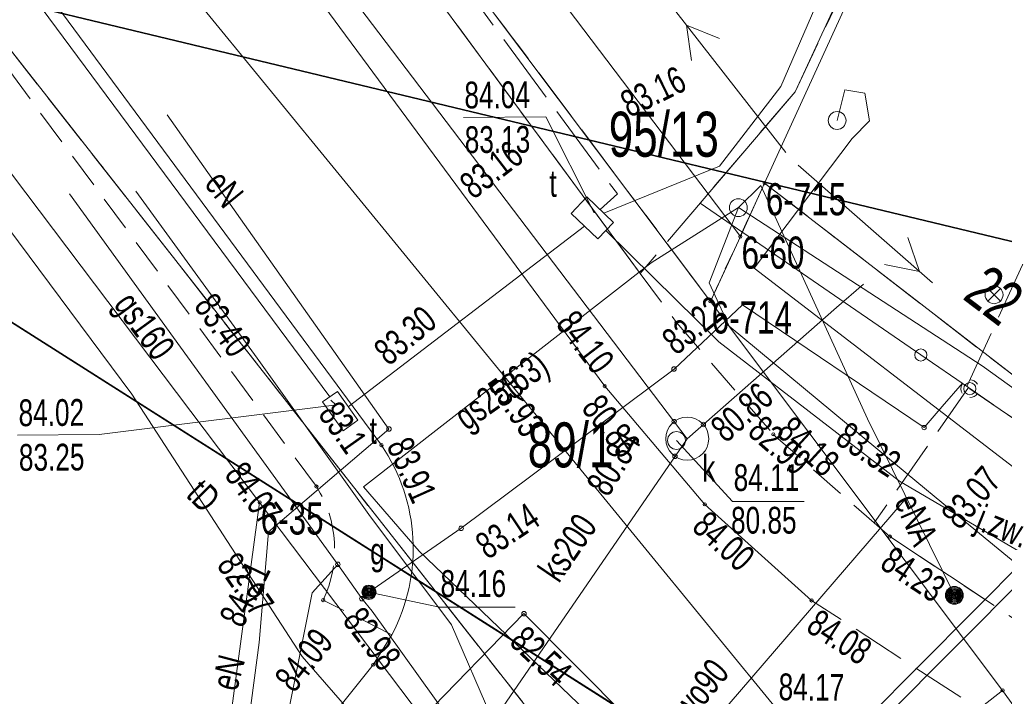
# Model space of a CAD drawing. Header units: metres. Extents: x -1013 to 1491576, y -5789570 to 1032.
# Tile 34 of 62: x -84 to -57, y 64 to 83. Entities that reach past the tile are written whole.
import ezdxf
from ezdxf.xclip import XClip

# ---------------------------------------------------------------- set-up
doc = ezdxf.new("R2010")
doc.units = ezdxf.units.M
doc.header["$MEASUREMENT"] = 0
doc.header["$XCLIPFRAME"] = 0
for name, pattern in [('2_KTCR02', [1.5, 1, -0.5]), ('2_KTJZ01', [2, 1.5, -0.5]), ('4_SUPG_P_01', [2.5, 2, -0.5]), ('4_SUPT_P_01', [2.5, 2, -0.5]), ('GUK', [2, 1.5, -0.5]), ('GUZ', [1, 0.5, -0.5])]:
    doc.linetypes.add(name, pattern=pattern)
doc.layers.add('700-L Mapa 1_1000 dwg', color=7, linetype='Continuous')
for name, color, linetype, lineweight in [('703-L Płaszczyzny podejścia 2D3', 152, 'Continuous', 30), ('703-L Płaszczyzny podejścia 2D38', 171, 'Continuous', 35), ('704-L Płaszczyzny podejścia 3D38', 171, 'Continuous', 35), ('ex_02_DXF_MZ_5_07', 9, 'Continuous', 18), ('ex_02_DXF_MZ_5_Dzialki7', 9, 'Continuous', 18), ('ex_02_DXF_MZ_5_EADTD_T_07', 9, 'Continuous', 18), ('ex_02_DXF_MZ_5_Kontury3', 9, 'Continuous', 18), ('ex_02_DXF_MZ_5_KTCR_L_17', 9, 'Continuous', 18), ('ex_02_DXF_MZ_5_KTJZ_E_T_07', 9, 'Continuous', 18), ('ex_02_DXF_MZ_5_KTJZ_L_07', 9, 'Continuous', 18), ('ex_02_DXF_MZ_5_KTKR_L_07', 9, 'Continuous', 18), ('ex_02_DXF_MZ_5_KTOK_L_17', 9, 'Continuous', 18), ('ex_02_DXF_MZ_5_KTOK_L_47', 9, 'Continuous', 18), ('ex_02_DXF_MZ_5_Numery_dzialek7', 9, 'Continuous', 18), ('ex_02_DXF_MZ_5_Numery_punktow7', 9, 'Continuous', 18), ('ex_02_DXF_MZ_5_Punkty7', 9, 'Continuous', 18), ('ex_02_DXF_MZ_5_RTPW_T_17', 9, 'Continuous', 18), ('ex_02_DXF_MZ_5_SUBK_L_034', 9, 'Continuous', 18), ('ex_02_DXF_MZ_5_SUOG_L_052', 9, 'Continuous', 18), ('ex_02_DXF_MZ_5_SUOW_L_05', 9, 'Continuous', 18), ('ex_02_DXF_MZ_5_SUPE_D_L_31', 9, 'Continuous', 18), ('ex_02_DXF_MZ_5_SUPE_D_T_07', 9, 'Continuous', 18), ('ex_02_DXF_MZ_5_SUPE_E_T_31', 9, 'Continuous', 18), ('ex_02_DXF_MZ_5_SUPE_L_11', 9, 'Continuous', 18), ('ex_02_DXF_MZ_5_SUPE_L_31', 9, 'Continuous', 18), ('ex_02_DXF_MZ_5_SUPG_E_T_27', 9, 'Continuous', 18), ('ex_02_DXF_MZ_5_SUPG_L_252', 9, 'Continuous', 18), ('ex_02_DXF_MZ_5_SUPK_E_T_434', 9, 'Continuous', 18), ('ex_02_DXF_MZ_5_SUPK_L_034', 9, 'Continuous', 18), ('ex_02_DXF_MZ_5_SUPK_L_434', 9, 'Continuous', 18), ('ex_02_DXF_MZ_5_SUPP_L_352', 9, 'Continuous', 18), ('ex_02_DXF_MZ_5_SUPP_L_630', 9, 'Continuous', 18), ('ex_02_DXF_MZ_5_SUPS_T_352', 9, 'Continuous', 18), ('ex_02_DXF_MZ_5_SUPT_D_L_030', 9, 'Continuous', 18), ('ex_02_DXF_MZ_5_SUPT_E_T_030', 9, 'Continuous', 18), ('ex_02_DXF_MZ_5_SUPT_L_030', 9, 'Continuous', 18), ('ex_02_DXF_MZ_5_SUPW_D_L_05', 9, 'Continuous', 18), ('ex_02_DXF_MZ_5_SUPW_E_T_05', 9, 'Continuous', 18), ('ex_02_DXF_MZ_5_SUPW_L_05', 9, 'Continuous', 18), ('ex_02_DXF_MZ_5_SUSM_D_T_37', 9, 'Continuous', 18), ('ex_02_DXF_MZ_5_SUTE_T_01', 9, 'Continuous', 18), ('ex_02_DXF_MZ_5_SUTG_T_052', 9, 'Continuous', 18), ('ex_02_DXF_MZ_5_SUTK_T_034', 9, 'Continuous', 18), ('ex_02_DXF_MZ_5_SUTT_T_030', 9, 'Continuous', 18), ('ex_02_DXF_MZ_5_SUUE_D_T_97', 9, 'Continuous', 18), ('ex_02_DXF_MZ_5_SUUG_E_T_47', 9, 'Continuous', 18), ('ex_02_DXF_MZ_5_SUUG_T_57', 9, 'Continuous', 18), ('ex_02_DXF_MZ_5_SUUK_E_T_934', 9, 'Continuous', 18), ('ex_02_DXF_MZ_5_SUUK_T_234', 9, 'Continuous', 18), ('ex_02_DXF_MZ_5_SUUT_E_T_930', 9, 'Continuous', 18), ('ex_02_DXF_MZ_5_Uzytki3', 9, 'Continuous', 18)]:
    doc.layers.add(name, color=color, linetype=linetype, lineweight=lineweight)
doc.styles.add('STYL_AUTOMATYCZNY_1', font='arial.ttf', dxfattribs={"width": 0.7})

# ---------------------------------------------------------------- blocks, each defined once
blk = doc.blocks.new('Rysunek_1_5', base_point=(-7447251.91, -5789835.327))
at = {"layer": 'ex_02_DXF_MZ_5_07', "color": 9, "linetype": 'Continuous', "lineweight": 18}
for p, q in [((-57.127, 75.568), (-56.774, 75.921)), ((-56.774, 75.568), (-57.127, 75.921))]:
    blk.add_line(p, q, dxfattribs=at)
blk.add_circle((-56.95, 75.744), 0.25, dxfattribs=at)
at = {"layer": 'ex_02_DXF_MZ_5_Dzialki7', "color": 9, "linetype": 'Continuous', "lineweight": 18}
for p, q in [((-64.89, 75.558), (-110.248, 135.985)), ((-40.06, 129.888), (-63.373, 78.869)), ((-64.053, 77.374), (-88.27, 109.403)), ((-102.373, 105.388), (-65.217, 58.045)), ((-97.095, 95.854), (-77.511, 69.929)), ((-63.373, 78.869), (-64.053, 77.374)), ((-63.373, 78.869), (-54.202, 71.773)), ((-64.053, 77.374), (-64.89, 75.558)), ((-56.712, 64.665), (-64.89, 75.558)), ((-78.462, 62.892), (-77.511, 69.929)), ((-77.511, 69.929), (-67.265, 56.36)), ((-65.217, 58.045), (-56.712, 64.665)), ((-42.33, 44.713), (-56.712, 64.665))]:
    blk.add_line(p, q, dxfattribs=at)
at = {"layer": 'ex_02_DXF_MZ_5_Kontury3', "color": 9, "linetype": 'GUK', "lineweight": 18}
for p, q in [((-65.217, 58.045), (-99.497, 101.727)), ((-82.9, 99.554), (-64.89, 75.558)), ((-64.89, 75.558), (-63.373, 78.869)), ((-63.373, 78.869), (-54.202, 71.773))]:
    blk.add_line(p, q, dxfattribs=at)
at = {"layer": 'ex_02_DXF_MZ_5_KTCR_L_17', "color": 9, "linetype": '2_KTCR02', "lineweight": 18}
for p, q in [((-75.92, 70.373), (-103.19, 107.313)), ((-80.875, 95.359), (-66.855, 76.34)), ((-66.855, 76.34), (-65.84, 74.963)), ((-65.84, 74.963), (-63.13, 71.833)), ((-63.13, 71.833), (-60.31, 69.353)), ((-59.87, 68.973), (-60.31, 69.353)), ((-55.7, 66.213), (-59.87, 68.973)), ((-73.81, 66.223), (-75.73, 67.193))]:
    blk.add_line(p, q, dxfattribs=at)
blk.add_arc((-78.719, 68.61), 3.308, 334.6336, 32.205, dxfattribs=at)
at = {"layer": 'ex_02_DXF_MZ_5_KTJZ_L_07', "color": 9, "linetype": 'Continuous', "lineweight": 18}
blk.add_line((-80.875, 95.359), (-66.855, 76.34), dxfattribs=at)
at = {"layer": 'ex_02_DXF_MZ_5_KTJZ_L_07', "color": 9, "linetype": '2_KTJZ01', "lineweight": 18}
for p, q in [((-62.521, 81.426), (-60.077, 86.593)), ((-62.521, 81.426), (-66.855, 76.34)), ((-57.67, 73.143), (-60.31, 69.353)), ((-53.67, 70.403), (-57.67, 73.143)), ((-60.31, 69.353), (-59.87, 68.973)), ((-59.87, 68.973), (-55.7, 66.213)), ((-56.2, 63.383), (-62.06, 67.183)), ((-74.33, 65.383), (-76.84, 62.223))]:
    blk.add_line(p, q, dxfattribs=at)
at = {"layer": 'ex_02_DXF_MZ_5_KTKR_L_07', "color": 9, "linetype": 'Continuous', "lineweight": 18}
for p, q in [((-100.86, 107.753), (-74.1, 71.533)), ((-67.85, 73.183), (-83.11, 93.853)), ((-65.05, 69.873), (-67.85, 73.183)), ((-62.06, 67.183), (-65.05, 69.873)), ((-74.33, 65.383), (-73.81, 66.223))]:
    blk.add_line(p, q, dxfattribs=at)
blk.add_arc((-78.378, 68.636), 5.167, 332.1524, 34.0997, dxfattribs=at)
at = {"layer": 'ex_02_DXF_MZ_5_KTOK_L_17', "color": 9, "linetype": 'Continuous', "lineweight": 18}
blk.add_line((-57.63, 73.113), (-56.166, 72.111), dxfattribs=at)
blk.add_circle((-57.63, 73.113), 0.17, dxfattribs=at)
at = {"layer": 'ex_02_DXF_MZ_5_KTOK_L_47', "color": 9, "linetype": 'Continuous', "lineweight": 18}
for p, q in [((-59.303, 88.369), (-62.521, 81.426)), ((-62.521, 81.426), (-65.179, 78.307)), ((-65.179, 78.307), (-58.999, 74.057)), ((-58.999, 74.057), (-57.67, 73.143))]:
    blk.add_line(p, q, dxfattribs=at)
blk.add_circle((-58.999, 74.057), 0.17, dxfattribs=at)
at = {"layer": 'ex_02_DXF_MZ_5_Punkty7', "color": 9, "linetype": 'Continuous', "lineweight": 18}
for centre in [(-63.373, 78.869), (-64.053, 77.374), (-64.89, 75.558), (-77.511, 69.929), (-56.712, 64.665)]:
    blk.add_circle(centre, 0.045, dxfattribs=at)
at = {"layer": 'ex_02_DXF_MZ_5_RTPW_T_17', "color": 9, "linetype": 'Continuous', "lineweight": 18}
for centre in [(-65.84, 74.963), (-67.85, 73.183), (-63.13, 71.833), (-74.1, 71.533), (-75.92, 70.373), (-65.05, 69.873), (-59.87, 68.973), (-75.73, 67.193), (-62.06, 67.183), (-74.33, 65.383)]:
    blk.add_circle(centre, 0.045, dxfattribs=at)
at = {"layer": 'ex_02_DXF_MZ_5_SUBK_L_034', "color": 9, "linetype": 'Continuous', "lineweight": 18}
blk.add_circle((-65.54, 71.713), 0.602, dxfattribs=at)
at = {"layer": 'ex_02_DXF_MZ_5_SUOG_L_052', "color": 9, "linetype": 'Continuous', "lineweight": 18}
blk.add_line((-65.91, 73.663), (-71.87, 69.203), dxfattribs=at)
at = {"layer": 'ex_02_DXF_MZ_5_SUOW_L_05', "color": 9, "linetype": 'Continuous', "lineweight": 18}
blk.add_line((-68.34, 59.673), (-59.47, 69.983), dxfattribs=at)
at = {"layer": 'ex_02_DXF_MZ_5_SUPE_D_L_31', "color": 9, "linetype": 'Continuous', "lineweight": 18}
for p, q in [((-63.482, 78.799), (-64.108, 78.184)), ((-63.482, 78.799), (-60.496, 72.269)), ((-64.108, 78.184), (-66.547, 76.637)), ((-64.923, 76.078), (-64.108, 78.184)), ((-64.108, 78.184), (-57.286, 73.752)), ((-66.547, 76.637), (-74.604, 70.36)), ((-64.37, 74.863), (-64.923, 76.078)), ((-59.385, 70.727), (-64.37, 74.863)), ((-57.286, 73.752), (-51.617, 69.661)), ((-60.496, 72.269), (-58.061, 67.326)), ((-58.138, 69.705), (-59.385, 70.727)), ((-74.604, 70.36), (-73.04, 68.563)), ((-53.531, 65.887), (-58.138, 69.705)), ((-73.04, 68.563), (-67.987, 63.716))]:
    blk.add_line(p, q, dxfattribs=at)
at = {"layer": 'ex_02_DXF_MZ_5_SUPE_D_T_07', "color": 9, "linetype": 'Continuous', "lineweight": 18}
for p, q in [((-62.781, 79.732), (-65.858, 83.673)), ((-65.421, 82.302), (-65.56, 83.292)), ((-65.56, 83.292), (-64.633, 82.917)), ((-62.439, 79.37), (-58.676, 76.078)), ((-59.363, 77.343), (-59.04, 76.397)), ((-59.04, 76.397), (-60.021, 76.591))]:
    blk.add_line(p, q, dxfattribs=at)
at = {"layer": 'ex_02_DXF_MZ_5_SUPE_L_11', "color": 9, "linetype": 'Continuous', "lineweight": 18}
for p, q in [((-61.345, 80.624), (-61.131, 81.485)), ((-61.131, 81.485), (-60.57, 81.389)), ((-60.57, 81.389), (-60.435, 80.61)), ((-60.435, 80.61), (-60.921, 80.117)), ((-60.921, 80.117), (-63.666, 76.487)), ((-63.666, 76.487), (-56.396, 70.908))]:
    blk.add_line(p, q, dxfattribs=at)
at = {"layer": 'ex_02_DXF_MZ_5_SUPE_L_31', "color": 9, "linetype": 'Continuous', "lineweight": 18}
for p, q in [((-73.89, 71.983), (-80.1, 80.783)), ((-77.26, 69.103), (-73.89, 71.983)), ((-77.52, 66.003), (-77.26, 69.103)), ((-78.07, 61.933), (-77.52, 66.003))]:
    blk.add_line(p, q, dxfattribs=at)
at = {"layer": 'ex_02_DXF_MZ_5_SUPG_L_252', "color": 9, "linetype": 'Continuous', "lineweight": 18}
for p, q in [((-75.32, 68.193), (-82.83, 78.573)), ((-65.91, 73.663), (-63.99, 75.463)), ((-63.99, 75.463), (-58.91, 72.023)), ((-71.87, 69.203), (-65.91, 73.663)), ((-58.4, 72.613), (-57.838, 73.263)), ((-58.91, 72.023), (-58.4, 72.613)), ((-74.45, 67.413), (-71.87, 69.203)), ((-75.32, 68.193), (-76.04, 67.393)), ((-74.65, 67.233), (-75.32, 68.193)), ((-76.04, 67.393), (-77.03, 62.413)), ((-74.65, 67.233), (-74.45, 67.413)), ((-74.36, 66.883), (-74.65, 67.233)), ((-69.53, 60.143), (-74.36, 66.883))]:
    blk.add_line(p, q, dxfattribs=at)
at = {"layer": 'ex_02_DXF_MZ_5_SUPK_L_034', "color": 9, "linetype": 'Continuous', "lineweight": 18}
blk.add_line((-101.47, 111.113), (-60.75, 61.356), dxfattribs=at)
at = {"layer": 'ex_02_DXF_MZ_5_SUPK_L_434', "color": 9, "linetype": 'Continuous', "lineweight": 18}
for p, q in [((-65.54, 71.713), (-98.16, 114.693)), ((-61.36, 75.383), (-60.608, 76.043)), ((-65.54, 71.713), (-61.36, 75.383)), ((-74.79, 58.253), (-65.54, 71.713)), ((-70.11, 66.813), (-76.4, 60.363)), ((-61.59, 58.243), (-70.11, 66.813))]:
    blk.add_line(p, q, dxfattribs=at)
at = {"layer": 'ex_02_DXF_MZ_5_SUPP_L_352', "color": 9, "linetype": '4_SUPG_P_01', "lineweight": 18}
blk.add_line((-42.53, 106.513), (-57.71, 73.173), dxfattribs=at)
at = {"layer": 'ex_02_DXF_MZ_5_SUPP_L_630', "color": 9, "linetype": '4_SUPT_P_01', "lineweight": 18}
for p, q in [((-73.633, 86.92), (-67.496, 78.566)), ((-67.496, 78.566), (-67.978, 78.127))]:
    blk.add_line(p, q, dxfattribs=at)
at = {"layer": 'ex_02_DXF_MZ_5_SUPS_T_352', "color": 9, "linetype": 'Continuous', "lineweight": 18}
for start, end in [(30.0857, 90.1805), (149.4064, 210.4809), (269.3333, 330.3412)]:
    blk.add_arc((-57.63, 73.113), 0.25, start, end, dxfattribs=at)
at = {"layer": 'ex_02_DXF_MZ_5_SUPT_D_L_030', "color": 9, "linetype": 'Continuous', "lineweight": 18}
for p, q in [((-81.093, 72.964), (-91.977, 87.599)), ((-76.32, 65.613), (-81.093, 72.964)), ((-75.38, 72.664), (-75.521, 72.793)), ((-75.38, 72.664), (-75.35, 72.665)), ((-54.658, 69.78), (-69.743, 54.572)), ((-54.436, 69.501), (-63.662, 60.226)), ((-73.074, 61.88), (-76.32, 65.613))]:
    blk.add_line(p, q, dxfattribs=at)
at = {"layer": 'ex_02_DXF_MZ_5_SUPT_L_030', "color": 9, "linetype": 'Continuous', "lineweight": 18}
for p, q in [((-62.922, 81.573), (-58.542, 91.665)), ((-87.315, 88.782), (-75.542, 72.883)), ((-64.636, 79.341), (-62.922, 81.573)), ((-67.877, 78.028), (-64.636, 79.341)), ((-68.351, 78.484), (-68.787, 78.021)), ((-67.606, 77.77), (-68.351, 78.484)), ((-68.787, 78.021), (-68.042, 77.306)), ((-68.042, 77.306), (-67.606, 77.77)), ((-75.03, 72.607), (-68.415, 77.664)), ((-67.824, 77.548), (-66.485, 76.227)), ((-66.485, 76.227), (-64.66, 74.423)), ((-64.66, 74.423), (-59.594, 70.525)), ((-75.751, 72.742), (-75.333, 73.035)), ((-75.333, 73.035), (-74.757, 72.229)), ((-75.175, 71.936), (-75.751, 72.742)), ((-74.757, 72.229), (-75.175, 71.936)), ((-59.594, 70.525), (-44.912, 61.868))]:
    blk.add_line(p, q, dxfattribs=at)
at = {"layer": 'ex_02_DXF_MZ_5_SUPW_D_L_05', "color": 9, "linetype": 'Continuous', "lineweight": 18}
for p, q in [((-77.58, 73.969), (-80.973, 78.646)), ((-74.449, 69.591), (-77.58, 73.969)), ((-72.137, 66.497), (-74.449, 69.591)), ((-69.75, 60.973), (-72.137, 66.497))]:
    blk.add_line(p, q, dxfattribs=at)
at = {"layer": 'ex_02_DXF_MZ_5_SUPW_L_05', "color": 9, "linetype": 'Continuous', "lineweight": 18}
blk.add_line((-68.34, 59.673), (-59.47, 69.983), dxfattribs=at)
at = {"layer": 'ex_02_DXF_MZ_5_SUSM_D_T_37', "color": 9, "linetype": 'Continuous', "lineweight": 18}
for centre in [(-61.345, 80.624), (-64.108, 78.184)]:
    blk.add_circle(centre, 0.25, dxfattribs=at)
at = {"layer": 'ex_02_DXF_MZ_5_SUTE_T_01', "color": 9, "linetype": 'Continuous', "lineweight": 18}
blk.add_circle((-73.89, 71.983), 0.0625, dxfattribs=at)
at = {"layer": 'ex_02_DXF_MZ_5_SUTG_T_052', "color": 9, "linetype": 'Continuous', "lineweight": 18}
for p, q in [((-74.45, 67.413), (-72.475, 66.99)), ((-72.475, 66.99), (-70.358, 66.99))]:
    blk.add_line(p, q, dxfattribs=at)
for centre in [(-65.91, 73.663), (-58.91, 72.023), (-71.87, 69.203), (-75.32, 68.193), (-74.65, 67.233)]:
    blk.add_circle(centre, 0.0625, dxfattribs=at)
at = {"layer": 'ex_02_DXF_MZ_5_SUTK_T_034', "color": 9, "linetype": 'Continuous', "lineweight": 18}
for p, q in [((-65.84, 71.663), (-64.271, 69.958)), ((-64.271, 69.958), (-62.262, 69.958))]:
    blk.add_line(p, q, dxfattribs=at)
for centre in [(-65.904, 72.192), (-65.087, 72.11), (-65.881, 71.217), (-70.11, 66.813)]:
    blk.add_circle(centre, 0.0625, dxfattribs=at)
at = {"layer": 'ex_02_DXF_MZ_5_SUTT_T_030', "color": 9, "linetype": 'Continuous', "lineweight": 18}
for p, q in [((-71.804, 80.71), (-69.496, 80.727)), ((-68.147, 78.036), (-69.496, 80.727)), ((-75.35, 72.665), (-82.005, 71.828)), ((-84.285, 71.812), (-82.005, 71.828))]:
    blk.add_line(p, q, dxfattribs=at)
at = {"layer": 'ex_02_DXF_MZ_5_SUUE_D_T_97', "color": 9, "linetype": 'Continuous', "lineweight": 18}
for radius in [0.25, 0.225, 0.2, 0.175, 0.15, 0.125, 0.1, 0.075, 0.05, 0.025, 0.00715]:
    blk.add_circle((-58.061, 67.326), radius, dxfattribs=at)
at = {"layer": 'ex_02_DXF_MZ_5_SUUG_T_57', "color": 9, "linetype": 'Continuous', "lineweight": 18}
for radius in [0.2, 0.175, 0.15, 0.125, 0.1, 0.075, 0.05, 0.025, 0.00715]:
    blk.add_circle((-74.45, 67.413), radius, dxfattribs=at)
at = {"layer": 'ex_02_DXF_MZ_5_SUUK_T_234', "color": 9, "linetype": 'Continuous', "lineweight": 18}
blk.add_circle((-65.84, 71.663), 0.25, dxfattribs=at)
at = {"layer": 'ex_02_DXF_MZ_5_Uzytki3', "color": 9, "linetype": 'GUZ', "lineweight": 18}
for p, q in [((-65.217, 58.045), (-99.497, 101.727)), ((-82.9, 99.554), (-64.89, 75.558)), ((-64.89, 75.558), (-63.373, 78.869)), ((-63.373, 78.869), (-54.202, 71.773))]:
    blk.add_line(p, q, dxfattribs=at)
at = {"layer": 'ex_02_DXF_MZ_5_EADTD_T_07', "color": 9, "linetype": 'Continuous', "lineweight": 18, "insert": (-57.862, 75.648), "char_height": 1.25, "attachment_point": 7, "rotation": 322.7726, "style": 'STYL_AUTOMATYCZNY_1'}
blk.add_mtext('\\A1;{\\pql;\\fArial|b0|i0|c238|p0;\\W0.700000;22}', dxfattribs=at)
at = {"layer": 'ex_02_DXF_MZ_5_KTJZ_E_T_07', "color": 9, "linetype": 'Continuous', "lineweight": 18, "insert": (-57.414, 69.429), "char_height": 0.75, "attachment_point": 4, "rotation": 337.9062, "style": 'STYL_AUTOMATYCZNY_1'}
blk.add_mtext('\\A1;{\\pql;\\fArial|b0|i0|c238|p0;\\W0.700000;j.zw.}', dxfattribs=at)
at = {"layer": 'ex_02_DXF_MZ_5_Numery_dzialek7', "color": 9, "linetype": 'Continuous', "lineweight": 18, "char_height": 1.26, "attachment_point": 1, "style": 'STYL_AUTOMATYCZNY_1'}
for s, insert in [('\\A1;{\\pql;\\fArial|b0|i0|c238|p0;\\W0.700000;95/13}', (-67.737, 80.87)), ('\\A1;{\\pql;\\fArial|b0|i0|c238|p0;\\W0.700000;89/1}', (-70.004, 72.169))]:
    blk.add_mtext(s, dxfattribs=dict(at, insert=insert))
at = {"layer": 'ex_02_DXF_MZ_5_Numery_punktow7', "color": 9, "linetype": 'Continuous', "lineweight": 18, "char_height": 0.9, "attachment_point": 1, "style": 'STYL_AUTOMATYCZNY_1'}
for s, insert in [('\\A1;{\\pql;\\fArial|b0|i0|c238|p0;\\W0.700000;6-715}', (-63.34, 78.869)), ('\\A1;{\\pql;\\fArial|b0|i0|c238|p0;\\W0.700000;6-60}', (-64.02, 77.374)), ('\\A1;{\\pql;\\fArial|b0|i0|c238|p0;\\W0.700000;6-714}', (-64.857, 75.558)), ('\\A1;{\\pql;\\fArial|b0|i0|c238|p0;\\W0.700000;6-35}', (-77.482, 69.929))]:
    blk.add_mtext(s, dxfattribs=dict(at, insert=insert))
at = {"layer": 'ex_02_DXF_MZ_5_RTPW_T_17', "color": 9, "linetype": 'Continuous', "lineweight": 18, "char_height": 0.75, "style": 'STYL_AUTOMATYCZNY_1'}
for s, insert, attachment_point, rotation in [('\\A1;{\\pql;\\fArial|b0|i0|c238|p0;\\W0.700000;84.10}', (-68.648, 75.378), 1, 307.3494), ('\\A1;{\\pql;\\fArial|b0|i0|c238|p0;\\W0.700000;83.93}', (-70.514, 73.641), 1, 303.5507), ('\\A1;{\\pql;\\fArial|b0|i0|c238|p0;\\W0.700000;84.18}', (-63.087, 71.835), 7, 317.6363), ('\\A1;{\\pql;\\fArial|b0|i0|c238|p0;\\W0.700000;83.91}', (-73.978, 71.515), 7, 294.2277), ('\\A1;{\\pql;\\fArial|b0|i0|c238|p0;\\W0.700000;84.07}', (-78.528, 70.687), 7, 306.4332), ('\\A1;{\\pql;\\fArial|b0|i0|c238|p0;\\W0.700000;84.00}', (-64.937, 69.741), 1, 317.4896), ('\\A1;{\\pql;\\fArial|b0|i0|c238|p0;\\W0.700000;84.23}', (-59.769, 68.736), 1, 326.5237), ('\\A1;{\\pql;\\fArial|b0|i0|c238|p0;\\W0.700000;84.21}', (-77.98, 66.376), 7, 64.0787), ('\\A1;{\\pql;\\fArial|b0|i0|c238|p0;\\W0.700000;84.08}', (-61.844, 66.973), 1, 327.1715), ('\\A1;{\\pql;\\fArial|b0|i0|c238|p0;\\W0.700000;84.09}', (-77.136, 65.033), 1, 51.543)]:
    blk.add_mtext(s, dxfattribs=dict(at, insert=insert, attachment_point=attachment_point, rotation=rotation))
at = {"layer": 'ex_02_DXF_MZ_5_SUPE_E_T_31', "color": 9, "linetype": 'Continuous', "lineweight": 18, "char_height": 0.75, "style": 'STYL_AUTOMATYCZNY_1'}
for s, insert, attachment_point, rotation in [('\\A1;{\\pql;\\fArial|b0|i0|c238|p0;\\W0.700000;eN}', (-79.094, 78.83), 7, 309.0939), ('\\A1;{\\pql;\\fArial|b0|i0|c238|p0;\\W0.700000;eNA}', (-59.415, 70.106), 4, 293.391), ('\\A1;{\\pql;\\fArial|b0|i0|c238|p0;\\W0.700000;eN}', (-78.141, 64.61), 7, 75.2197)]:
    blk.add_mtext(s, dxfattribs=dict(at, insert=insert, attachment_point=attachment_point, rotation=rotation))
at = {"layer": 'ex_02_DXF_MZ_5_SUPG_E_T_27', "color": 9, "linetype": 'Continuous', "lineweight": 18, "char_height": 0.75, "attachment_point": 7, "style": 'STYL_AUTOMATYCZNY_1'}
for s, insert, rotation in [('\\A1;{\\pql;\\fArial|b0|i0|c238|p0;\\W0.700000;gs160}', (-81.803, 75.327), 306.1571), ('\\A1;{\\pql;\\fArial|b0|i0|c238|p0;\\W0.700000;gs25(63)}', (-71.58, 71.737), 35.297)]:
    blk.add_mtext(s, dxfattribs=dict(at, insert=insert, rotation=rotation))
at = {"layer": 'ex_02_DXF_MZ_5_SUPK_E_T_434', "color": 9, "linetype": 'Continuous', "lineweight": 18, "insert": (-69.439, 67.852), "char_height": 0.75, "attachment_point": 4, "rotation": 55.683, "style": 'STYL_AUTOMATYCZNY_1'}
blk.add_mtext('\\A1;{\\pql;\\fArial|b0|i0|c238|p0;\\W0.700000;ks200}', dxfattribs=at)
at = {"layer": 'ex_02_DXF_MZ_5_SUPT_E_T_030', "color": 9, "linetype": 'Continuous', "lineweight": 18, "insert": (-79.608, 70.105), "char_height": 0.75, "attachment_point": 7, "rotation": 315, "style": 'STYL_AUTOMATYCZNY_1'}
blk.add_mtext('\\A1;{\\pql;\\fArial|b0|i0|c238|p0;\\W0.700000;tD}', dxfattribs=at)
at = {"layer": 'ex_02_DXF_MZ_5_SUPW_E_T_05', "color": 9, "linetype": 'Continuous', "lineweight": 18, "insert": (-65.72, 64.019), "char_height": 0.75, "attachment_point": 4, "rotation": 50.67, "style": 'STYL_AUTOMATYCZNY_1'}
blk.add_mtext('\\A1;{\\pql;\\fArial|b0|i0|c238|p0;\\W0.700000;wo90}', dxfattribs=at)
at = {"layer": 'ex_02_DXF_MZ_5_SUTE_T_01', "color": 9, "linetype": 'Continuous', "lineweight": 18, "char_height": 0.75, "style": 'STYL_AUTOMATYCZNY_1'}
for s, insert, attachment_point, rotation in [('\\A1;{\\pql;\\fArial|b0|i0|c238|p0;\\W0.700000;83.1}', (-75.903, 72.388), 7, 305.2564), ('\\A1;{\\pql;\\fArial|b0|i0|c238|p0;\\W0.700000;82.99}', (-63.641, 72.129), 4, 318.7726)]:
    blk.add_mtext(s, dxfattribs=dict(at, insert=insert, attachment_point=attachment_point, rotation=rotation))
at = {"layer": 'ex_02_DXF_MZ_5_SUTG_T_052', "color": 9, "linetype": 'Continuous', "lineweight": 18, "char_height": 0.75, "style": 'STYL_AUTOMATYCZNY_1'}
for s, insert, attachment_point, rotation in [('\\A1;{\\pql;\\fArial|b0|i0|c238|p0;\\W0.700000;83.22}', (-65.846, 74.019), 7, 38.3675), ('\\A1;{\\pql;\\fArial|b0|i0|c238|p0;\\W0.700000;83.32}', (-61.44, 71.591), 7, 326.9761), ('\\A1;{\\pql;\\fArial|b0|i0|c238|p0;\\W0.700000;83.14}', (-71.544, 68.935), 1, 33.6901), ('\\A1;{\\pql;\\fArial|b0|i0|c238|p0;\\W0.700000;82.97}', (-78.118, 68.598), 1, 304.9025), ('\\A1;{\\pql;\\fArial|b0|i0|c238|p0;\\W0.700000;82.98}', (-74.618, 67.068), 1, 307.321)]:
    blk.add_mtext(s, dxfattribs=dict(at, insert=insert, attachment_point=attachment_point, rotation=rotation))
at = {"layer": 'ex_02_DXF_MZ_5_SUTG_T_052', "color": 9, "linetype": 'Continuous', "lineweight": 18, "insert": (-72.446, 67.27), "char_height": 0.75, "attachment_point": 7, "style": 'STYL_AUTOMATYCZNY_1'}
blk.add_mtext('\\A1;{\\pql;\\fArial|b0|i0|c238|p0;\\W0.700000;84.16}', dxfattribs=at)
at = {"layer": 'ex_02_DXF_MZ_5_SUTK_T_034', "color": 9, "linetype": 'Continuous', "lineweight": 18, "char_height": 0.75, "style": 'STYL_AUTOMATYCZNY_1'}
for s, insert, attachment_point, rotation in [('\\A1;{\\pql;\\fArial|b0|i0|c238|p0;\\W0.700000;80.86}', (-64.952, 72.136), 1, 41.1099), ('\\A1;{\\pql;\\fArial|b0|i0|c238|p0;\\W0.700000;80.86}', (-68.535, 72.553), 7, 307.9075), ('\\A1;{\\pql;\\fArial|b0|i0|c238|p0;\\W0.700000;80.84}', (-68.396, 70.438), 1, 59.0401), ('\\A1;{\\pql;\\fArial|b0|i0|c238|p0;\\W0.700000;82.54}', (-70.038, 66.526), 1, 316.6181), ('\\A1;{\\pql;\\fArial|b0|i0|c238|p0;\\W0.700000;84.17}', (-62.977, 65.139), 1, 359.403)]:
    blk.add_mtext(s, dxfattribs=dict(at, insert=insert, attachment_point=attachment_point, rotation=rotation))
for s, insert, attachment_point in [('\\A1;{\\pql;\\fArial|b0|i0|c238|p0;\\W0.700000;84.11}', (-64.241, 70.238), 7), ('\\A1;{\\pql;\\fArial|b0|i0|c238|p0;\\W0.700000;80.85}', (-64.314, 69.804), 1)]:
    blk.add_mtext(s, dxfattribs=dict(at, insert=insert, attachment_point=attachment_point))
at = {"layer": 'ex_02_DXF_MZ_5_SUTT_T_030', "color": 9, "linetype": 'Continuous', "lineweight": 18, "char_height": 0.75, "style": 'STYL_AUTOMATYCZNY_1'}
for s, insert, attachment_point, rotation in [('\\A1;{\\pql;\\fArial|b0|i0|c238|p0;\\W0.700000;83.16}', (-67.149, 80.686), 7, 26.1133), ('\\A1;{\\pql;\\fArial|b0|i0|c238|p0;\\W0.700000;84.04}', (-71.781, 81.711), 1, 0.4031), ('\\A1;{\\pql;\\fArial|b0|i0|c238|p0;\\W0.700000;83.13}', (-71.772, 80.461), 1, 0.4031), ('\\A1;{\\pql;\\fArial|b0|i0|c238|p0;\\W0.700000;83.16}', (-71.519, 78.386), 7, 37.4733), ('\\A1;{\\pql;\\fArial|b0|i0|c238|p0;\\W0.700000;83.40}', (-79.381, 75.419), 7, 305.3926), ('\\A1;{\\pql;\\fArial|b0|i0|c238|p0;\\W0.700000;83.30}', (-73.889, 73.72), 7, 40.212), ('\\A1;{\\pql;\\fArial|b0|i0|c238|p0;\\W0.700000;84.02}', (-84.262, 72.812), 1, 0.4031), ('\\A1;{\\pql;\\fArial|b0|i0|c238|p0;\\W0.700000;83.25}', (-84.253, 71.562), 1, 0.4031), ('\\A1;{\\pql;\\fArial|b0|i0|c238|p0;\\W0.700000;83.07}', (-58.481, 69.625), 1, 48.7733)]:
    blk.add_mtext(s, dxfattribs=dict(at, insert=insert, attachment_point=attachment_point, rotation=rotation))
at = {"layer": 'ex_02_DXF_MZ_5_SUUG_E_T_47', "color": 9, "linetype": 'Continuous', "lineweight": 18, "insert": (-74.417, 67.964), "char_height": 0.75, "attachment_point": 7, "style": 'STYL_AUTOMATYCZNY_1'}
blk.add_mtext('\\A1;{\\pql;\\fArial|b0|i0|c238|p0;\\W0.700000;g}', dxfattribs=at)
at = {"layer": 'ex_02_DXF_MZ_5_SUUK_E_T_934', "color": 9, "linetype": 'Continuous', "lineweight": 18, "insert": (-65.118, 70.882), "char_height": 0.75, "attachment_point": 4, "style": 'STYL_AUTOMATYCZNY_1'}
blk.add_mtext('\\A1;{\\pql;\\fArial|b0|i0|c238|p0;\\W0.700000;k}', dxfattribs=at)
at = {"layer": 'ex_02_DXF_MZ_5_SUUT_E_T_930', "color": 9, "linetype": 'Continuous', "lineweight": 18, "char_height": 0.75, "attachment_point": 1, "style": 'STYL_AUTOMATYCZNY_1'}
for insert in [(-69.398, 79.237), (-74.43, 72.321)]:
    blk.add_mtext('\\A1;{\\pql;\\fArial|b0|i0|c238|p0;\\W0.700000;t}', dxfattribs=dict(at, insert=insert))

msp = doc.modelspace()

# ---------------------------------------------------------------- linework, layer by layer
at = {"layer": '703-L Płaszczyzny podejścia 2D3', "color": 152, "linetype": 'Continuous', "lineweight": 30}
msp.add_circle((8.227, 10.355), 1021.659, dxfattribs=at)
at = {"layer": '703-L Płaszczyzny podejścia 2D38', "color": 171, "linetype": 'Continuous', "lineweight": 35}
msp.add_line((-4.796, 24.363), (-336.803, 235.305), dxfattribs=at)
at = {"layer": '704-L Płaszczyzny podejścia 3D38', "color": 171, "linetype": 'Continuous', "lineweight": 35, "flags": 128}
for points in [[(11.41, 60.934), (-107.214, 89.435), (-158.424, 121.971)], [(-107.214, 89.435), (-56.005, 56.899)], [(-107.214, 89.435), (11.41, 60.934)], [(3.307, 42.648), (-56.005, 56.899), (-107.214, 89.435)]]:
    msp.add_lwpolyline(points, dxfattribs=at)

# ---------------------------------------------------------------- block references
at = {"layer": '700-L Mapa 1_1000 dwg', "color": 52, "linetype": 'Continuous', "lineweight": 25}
ref = msp.add_blockref('Rysunek_1_5', (-7447251.91, -5789835.327), dxfattribs=at)
XClip(ref).set_block_clipping_path([(-454.4097296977, -337.82710067), (350.5902703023, 167.17289933)])

doc.saveas('drawing.dxf')
